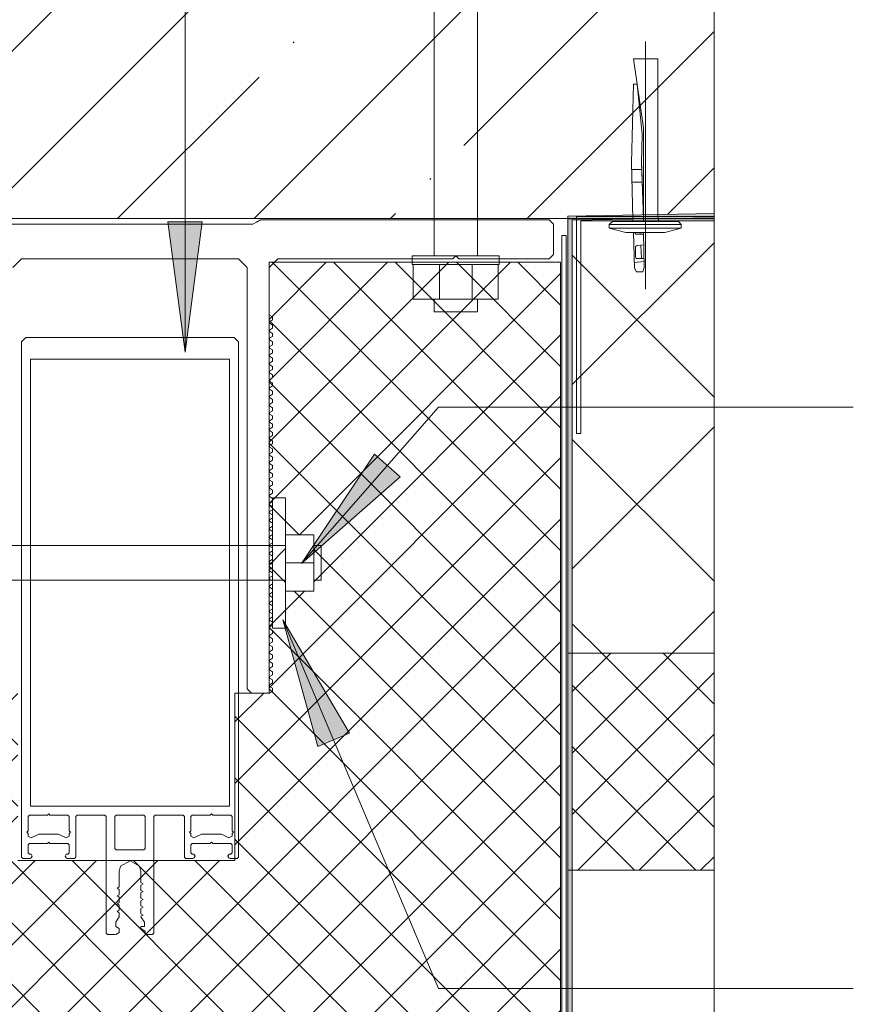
# Model space of a CAD drawing. Header units: millimetres. Extents: x -7375013 to -7372366, y 5958442 to 5960915.
# Tile 22 of 26: x -7373090 to -7372898, y 5958966 to 5959193. Entities that reach past the tile are written whole.
import ezdxf

# ---------------------------------------------------------------- set-up
doc = ezdxf.new("R2010")
doc.units = ezdxf.units.MM
for name, color, linetype, lineweight in [('Марки по нескольким категориям', 7, 'Continuous', 9), ('Тонкие линии', 7, 'Continuous', 18), ('Элементы узлов', 7, 'Continuous', 18)]:
    doc.layers.add(name, color=color, linetype=linetype, lineweight=lineweight)
pattern_1 = [(45, (-7374284.715, 5958338.628), (-7.07107, 7.07107), []), (135, (-7374284.715, 5958338.628), (-7.07107, -7.07107), [])]

# ---------------------------------------------------------------- blocks, each defined once
blk = doc.blocks.new('Витражные стойки AGS500 - 90104-21255996-Разрез 61')
at = {"layer": 'Элементы узлов'}
for p, q in [((-7373090.01, 5959118.48), (-7373089.01, 5959119.48)), ((-7373090.01, 5958999.78), (-7373090.01, 5959118.48)), ((-7373089.01, 5959119.48), (-7373041.01, 5959119.48)), ((-7373041.01, 5959119.48), (-7373040.01, 5959118.48)), ((-7373040.01, 5959118.48), (-7373040.01, 5958999.78)), ((-7373087.91, 5959114.48), (-7373087.91, 5959011.58)), ((-7373042.11, 5959114.48), (-7373087.91, 5959114.48)), ((-7373042.11, 5959011.58), (-7373042.11, 5959114.48)), ((-7373087.91, 5959011.58), (-7373042.11, 5959011.58)), ((-7373088.51, 5959009.18), (-7373088.21, 5959009.48)), ((-7373088.51, 5959005.88), (-7373088.51, 5959009.18)), ((-7373088.21, 5959009.48), (-7373084.06, 5959009.48)), ((-7373084.06, 5959009.48), (-7373083.76, 5959009.78)), ((-7373083.76, 5959009.78), (-7373083.46, 5959009.48)), ((-7373083.46, 5959009.48), (-7373079.31, 5959009.48)), ((-7373079.31, 5959009.48), (-7373079.01, 5959009.18)), ((-7373079.01, 5959009.18), (-7373079.01, 5959005.88)), ((-7373077.21, 5959009.48), (-7373077.51, 5959009.18)), ((-7373077.51, 5959009.18), (-7373077.51, 5958999.78)), ((-7373070.81, 5959009.48), (-7373077.21, 5959009.48)), ((-7373070.51, 5959009.18), (-7373070.81, 5959009.48)), ((-7373070.51, 5958982.28), (-7373070.51, 5959009.18)), ((-7373068.21, 5959009.48), (-7373068.51, 5959009.18)), ((-7373068.51, 5959009.18), (-7373068.51, 5959001.78)), ((-7373061.81, 5959009.48), (-7373068.21, 5959009.48)), ((-7373061.51, 5959009.18), (-7373061.81, 5959009.48)), ((-7373061.51, 5959001.78), (-7373061.51, 5959009.18)), ((-7373059.21, 5959009.48), (-7373059.51, 5959009.18)), ((-7373059.51, 5959009.18), (-7373059.51, 5958982.28)), ((-7373052.81, 5959009.48), (-7373059.21, 5959009.48)), ((-7373052.51, 5959009.18), (-7373052.81, 5959009.48)), ((-7373052.51, 5958999.78), (-7373052.51, 5959009.18)), ((-7373050.71, 5959009.48), (-7373051.01, 5959009.18)), ((-7373051.01, 5959009.18), (-7373051.01, 5959005.88)), ((-7373046.56, 5959009.48), (-7373050.71, 5959009.48)), ((-7373046.26, 5959009.78), (-7373046.56, 5959009.48)), ((-7373045.96, 5959009.48), (-7373046.26, 5959009.78)), ((-7373041.81, 5959009.48), (-7373045.96, 5959009.48)), ((-7373041.51, 5959009.18), (-7373041.81, 5959009.48)), ((-7373041.51, 5959005.88), (-7373041.51, 5959009.18)), ((-7373088.81, 5959005.58), (-7373088.51, 5959005.88)), ((-7373088.51, 5959005.28), (-7373088.81, 5959005.58)), ((-7373088.51, 5959004.68), (-7373088.51, 5959005.28)), ((-7373087.79, 5959004.23), (-7373088.51, 5959004.68)), ((-7373086.06, 5959005.08), (-7373087.79, 5959004.23)), ((-7373081.46, 5959005.08), (-7373086.06, 5959005.08)), ((-7373079.73, 5959004.23), (-7373081.46, 5959005.08)), ((-7373079.01, 5959004.68), (-7373079.73, 5959004.23)), ((-7373079.01, 5959005.88), (-7373078.71, 5959005.58)), ((-7373078.71, 5959005.58), (-7373079.01, 5959005.28)), ((-7373079.01, 5959005.28), (-7373079.01, 5959004.68)), ((-7373051.01, 5959005.88), (-7373051.31, 5959005.58)), ((-7373051.31, 5959005.58), (-7373051.01, 5959005.28)), ((-7373051.01, 5959005.28), (-7373051.01, 5959004.68)), ((-7373051.01, 5959004.68), (-7373050.29, 5959004.23)), ((-7373050.29, 5959004.23), (-7373048.56, 5959005.08)), ((-7373048.56, 5959005.08), (-7373043.96, 5959005.08)), ((-7373043.96, 5959005.08), (-7373042.23, 5959004.23)), ((-7373042.23, 5959004.23), (-7373041.51, 5959004.68)), ((-7373041.21, 5959005.58), (-7373041.51, 5959005.88)), ((-7373041.51, 5959005.28), (-7373041.21, 5959005.58)), ((-7373041.51, 5959004.68), (-7373041.51, 5959005.28)), ((-7373088.21, 5959002.98), (-7373088.51, 5959002.68)), ((-7373088.51, 5959002.68), (-7373088.51, 5959000.78)), ((-7373084.06, 5959002.98), (-7373088.21, 5959002.98)), ((-7373083.76, 5959003.28), (-7373084.06, 5959002.98)), ((-7373083.46, 5959002.98), (-7373083.76, 5959003.28)), ((-7373079.31, 5959002.98), (-7373083.46, 5959002.98)), ((-7373079.01, 5959002.68), (-7373079.31, 5959002.98)), ((-7373079.01, 5959000.78), (-7373079.01, 5959002.68)), ((-7373068.51, 5959001.78), (-7373068.21, 5959001.48)), ((-7373061.81, 5959001.48), (-7373061.51, 5959001.78)), ((-7373050.71, 5959002.98), (-7373051.01, 5959002.68)), ((-7373051.01, 5959002.68), (-7373051.01, 5959000.78)), ((-7373046.56, 5959002.98), (-7373050.71, 5959002.98)), ((-7373046.26, 5959003.28), (-7373046.56, 5959002.98)), ((-7373045.96, 5959002.98), (-7373046.26, 5959003.28)), ((-7373041.81, 5959002.98), (-7373045.96, 5959002.98)), ((-7373041.51, 5959002.68), (-7373041.81, 5959002.98)), ((-7373041.51, 5959000.78), (-7373041.51, 5959002.68)), ((-7373089.71, 5958999.48), (-7373090.01, 5958999.78)), ((-7373088.04, 5958999.48), (-7373089.71, 5958999.48)), ((-7373088.51, 5959000.78), (-7373088.21, 5959000.48)), ((-7373088.21, 5959000.48), (-7373087.81, 5959000.48)), ((-7373087.78, 5958999.63), (-7373088.04, 5958999.48)), ((-7373087.81, 5959000.48), (-7373087.55, 5959000.03)), ((-7373087.55, 5959000.03), (-7373087.78, 5958999.63)), ((-7373079.97, 5959000.03), (-7373079.71, 5959000.48)), ((-7373079.74, 5958999.63), (-7373079.97, 5959000.03)), ((-7373079.48, 5958999.48), (-7373079.74, 5958999.63)), ((-7373079.71, 5959000.48), (-7373079.31, 5959000.48)), ((-7373077.81, 5958999.48), (-7373079.48, 5958999.48)), ((-7373079.31, 5959000.48), (-7373079.01, 5959000.78)), ((-7373077.51, 5958999.78), (-7373077.81, 5958999.48)), ((-7373068.21, 5959001.48), (-7373061.81, 5959001.48)), ((-7373052.21, 5958999.48), (-7373052.51, 5958999.78)), ((-7373050.54, 5958999.48), (-7373052.21, 5958999.48)), ((-7373051.01, 5959000.78), (-7373050.71, 5959000.48)), ((-7373050.71, 5959000.48), (-7373050.31, 5959000.48)), ((-7373050.28, 5958999.63), (-7373050.54, 5958999.48)), ((-7373050.31, 5959000.48), (-7373050.05, 5959000.03)), ((-7373050.05, 5959000.03), (-7373050.28, 5958999.63)), ((-7373042.47, 5959000.03), (-7373042.21, 5959000.48)), ((-7373042.24, 5958999.63), (-7373042.47, 5959000.03)), ((-7373041.98, 5958999.48), (-7373042.24, 5958999.63)), ((-7373042.21, 5959000.48), (-7373041.81, 5959000.48)), ((-7373040.31, 5958999.48), (-7373041.98, 5958999.48)), ((-7373041.81, 5959000.48), (-7373041.51, 5959000.78)), ((-7373040.01, 5958999.78), (-7373040.31, 5958999.48)), ((-7373067.18, 5958997.73), (-7373067.51, 5958996.48)), ((-7373065.01, 5958998.98), (-7373067.18, 5958997.73)), ((-7373062.85, 5958997.73), (-7373065.01, 5958998.98)), ((-7373062.51, 5958996.48), (-7373062.85, 5958997.73)), ((-7373067.51, 5958996.48), (-7373067.51, 5958992.97)), ((-7373062.51, 5958993.97), (-7373062.51, 5958996.48)), ((-7373067.51, 5958992.97), (-7373068.01, 5958992.68)), ((-7373068.01, 5958992.68), (-7373067.51, 5958992.39)), ((-7373062.01, 5958993.68), (-7373062.51, 5958993.97)), ((-7373062.51, 5958993.39), (-7373062.01, 5958993.68)), ((-7373062.51, 5958992.17), (-7373062.51, 5958993.39)), ((-7373067.51, 5958991.17), (-7373068.01, 5958990.88)), ((-7373068.01, 5958990.88), (-7373067.51, 5958990.59)), ((-7373067.51, 5958992.39), (-7373067.51, 5958991.17)), ((-7373067.51, 5958990.59), (-7373067.51, 5958989.37)), ((-7373062.01, 5958991.88), (-7373062.51, 5958992.17)), ((-7373062.51, 5958991.59), (-7373062.01, 5958991.88)), ((-7373062.51, 5958990.37), (-7373062.51, 5958991.59)), ((-7373062.01, 5958990.08), (-7373062.51, 5958990.37)), ((-7373067.51, 5958989.37), (-7373068.01, 5958989.08)), ((-7373068.01, 5958989.08), (-7373067.51, 5958988.79)), ((-7373067.51, 5958988.79), (-7373067.51, 5958987.57)), ((-7373062.51, 5958989.79), (-7373062.01, 5958990.08)), ((-7373062.51, 5958988.57), (-7373062.51, 5958989.79)), ((-7373062.01, 5958988.28), (-7373062.51, 5958988.57)), ((-7373062.51, 5958987.99), (-7373062.01, 5958988.28)), ((-7373062.51, 5958986.77), (-7373062.51, 5958987.99)), ((-7373067.51, 5958986.08), (-7373068.31, 5958984.88)), ((-7373067.51, 5958987.57), (-7373068.01, 5958987.28)), ((-7373068.01, 5958987.28), (-7373067.51, 5958986.99)), ((-7373067.51, 5958986.99), (-7373067.51, 5958986.08)), ((-7373062.01, 5958986.48), (-7373062.51, 5958986.77)), ((-7373062.51, 5958986.19), (-7373062.01, 5958986.48)), ((-7373061.71, 5958984.88), (-7373062.51, 5958986.08)), ((-7373068.31, 5958984.88), (-7373068.31, 5958983.88)), ((-7373068.31, 5958983.88), (-7373067.51, 5958983.41)), ((-7373062.51, 5958983.38), (-7373062.51, 5958983.88)), ((-7373062.51, 5958983.88), (-7373061.71, 5958983.88)), ((-7373061.71, 5958983.88), (-7373061.71, 5958984.88)), ((-7373070.21, 5958981.98), (-7373070.51, 5958982.28)), ((-7373068.45, 5958981.98), (-7373070.21, 5958981.98)), ((-7373067.51, 5958982.48), (-7373068.3, 5958982.02)), ((-7373067.51, 5958983.41), (-7373067.51, 5958982.48)), ((-7373061.51, 5958982.8), (-7373062.51, 5958983.38)), ((-7373061.51, 5958982.28), (-7373061.51, 5958982.8)), ((-7373061.21, 5958981.98), (-7373061.51, 5958982.28)), ((-7373059.81, 5958981.98), (-7373061.21, 5958981.98)), ((-7373059.51, 5958982.28), (-7373059.81, 5958981.98))]:
    blk.add_line(p, q, dxfattribs=at)
blk = doc.blocks.new('HILTI_2D_Сталь оц_L - Оц_сталь L-21230471-Разрез 61')
at = {"layer": 'Элементы узлов'}
for p, q in [((-7372930.49, 5959147.34), (-7372962.16, 5959147.34)), ((-7372962.16, 5959147.34), (-7372962.16, 5959146.86)), ((-7372962.16, 5959146.86), (-7372962.16, 5959097.34)), ((-7372930.49, 5959146.34), (-7372961.16, 5959146.34)), ((-7372961.16, 5959146.34), (-7372961.16, 5959097.34)), ((-7372961.16, 5959097.34), (-7372962.16, 5959097.34))]:
    blk.add_line(p, q, dxfattribs=at)
blk = doc.blocks.new('Маленький дюбель гвоздь - Маленький дюбель гвоздь-21221883-Разрез 61')
at = {"layer": 'Элементы узлов', "color": 30, "true_color": 0xff7f00}
for p, q in [((-7372946.3, 5959146.87), (-7372946.3, 5959187.63)), ((-7372949.05, 5959183.63), (-7372943.46, 5959183.63)), ((-7372946.75, 5959167.76), (-7372949.05, 5959183.63)), ((-7372946.75, 5959167.76), (-7372949.05, 5959183.63)), ((-7372949.05, 5959183.63), (-7372943.46, 5959183.63)), ((-7372943.46, 5959183.63), (-7372943.46, 5959147.21)), ((-7372943.46, 5959183.63), (-7372943.46, 5959147.21)), ((-7372949.05, 5959177.79), (-7372949.51, 5959159.73)), ((-7372949.51, 5959159.73), (-7372949.05, 5959177.79)), ((-7372948.21, 5959177.79), (-7372949.05, 5959177.79)), ((-7372949.05, 5959177.79), (-7372948.21, 5959177.79)), ((-7372947.05, 5959166.3), (-7372948.21, 5959177.79)), ((-7372948.21, 5959177.79), (-7372947.05, 5959166.3)), ((-7372946.75, 5959146.87), (-7372946.75, 5959167.76)), ((-7372946.75, 5959146.87), (-7372946.75, 5959167.76)), ((-7372947.23, 5959159.74), (-7372947.05, 5959166.3)), ((-7372947.05, 5959166.3), (-7372947.23, 5959159.74)), ((-7372949.51, 5959159.73), (-7372949.24, 5959146.87)), ((-7372949.24, 5959146.87), (-7372949.51, 5959159.73)), ((-7372947.16, 5959158.15), (-7372949.48, 5959158.15)), ((-7372947.16, 5959158.15), (-7372947.23, 5959159.74)), ((-7372947.23, 5959159.74), (-7372946.78, 5959146.87)), ((-7372946.77, 5959146.87), (-7372947.16, 5959158.15)), ((-7372947.07, 5959155.22), (-7372949.42, 5959155.22)), ((-7372949.24, 5959146.87), (-7372949.23, 5959146.21)), ((-7372949.23, 5959146.21), (-7372949.24, 5959146.87)), ((-7372946.78, 5959146.87), (-7372946.75, 5959146.21)), ((-7372946.75, 5959146.21), (-7372946.77, 5959146.87)), ((-7372946.75, 5959146.21), (-7372946.75, 5959146.87)), ((-7372946.75, 5959146.21), (-7372946.75, 5959146.87)), ((-7372946.3, 5959130.62), (-7372946.3, 5959146.87)), ((-7372943.46, 5959147.21), (-7372943.42, 5959147.03)), ((-7372943.46, 5959147.21), (-7372943.38, 5959146.87)), ((-7372943.42, 5959147.03), (-7372943.38, 5959146.87)), ((-7372943.37, 5959146.84), (-7372943.37, 5959146.66)), ((-7372954.65, 5959145.48), (-7372953.89, 5959146.21)), ((-7372953.89, 5959146.21), (-7372954.65, 5959145.48)), ((-7372954.65, 5959144.63), (-7372954.65, 5959145.47)), ((-7372938.08, 5959145.47), (-7372954.65, 5959145.47)), ((-7372954.65, 5959145.47), (-7372954.65, 5959144.63)), ((-7372950.8, 5959143.63), (-7372954.65, 5959144.63)), ((-7372954.65, 5959144.63), (-7372950.8, 5959143.63)), ((-7372938.08, 5959144.63), (-7372954.65, 5959144.63)), ((-7372953.89, 5959146.21), (-7372949.23, 5959146.21)), ((-7372938.7, 5959146.21), (-7372953.89, 5959146.21)), ((-7372949.23, 5959146.21), (-7372946.75, 5959146.21)), ((-7372949.23, 5959146.21), (-7372946.75, 5959146.21)), ((-7372943.37, 5959146.66), (-7372943.28, 5959146.52)), ((-7372943.37, 5959146.66), (-7372943.19, 5959146.38)), ((-7372943.19, 5959146.38), (-7372942.84, 5959146.38)), ((-7372943.19, 5959146.38), (-7372942.84, 5959146.38)), ((-7372942.84, 5959146.38), (-7372942.75, 5959146.21)), ((-7372942.75, 5959146.21), (-7372938.7, 5959146.21)), ((-7372942.75, 5959146.21), (-7372942.38, 5959146.21)), ((-7372938.08, 5959144.63), (-7372941.83, 5959143.63)), ((-7372941.83, 5959143.63), (-7372938.08, 5959144.63)), ((-7372938.7, 5959146.21), (-7372938.08, 5959145.47)), ((-7372938.08, 5959145.47), (-7372938.7, 5959146.21)), ((-7372938.08, 5959145.47), (-7372938.08, 5959144.63)), ((-7372938.08, 5959144.63), (-7372938.08, 5959145.47)), ((-7372941.83, 5959143.63), (-7372950.8, 5959143.63)), ((-7372950.8, 5959143.63), (-7372941.83, 5959143.63)), ((-7372949.05, 5959143.63), (-7372948.87, 5959135.44)), ((-7372946.75, 5959143.63), (-7372949.05, 5959143.63)), ((-7372949.05, 5959143.63), (-7372948.87, 5959135.44)), ((-7372948.62, 5959143.46), (-7372948.8, 5959143.63)), ((-7372946.75, 5959143.3), (-7372948.62, 5959143.3)), ((-7372947.51, 5959143.63), (-7372947.51, 5959143.3)), ((-7372946.59, 5959135.62), (-7372946.75, 5959143.63)), ((-7372946.59, 5959135.62), (-7372946.75, 5959143.63)), ((-7372948.6, 5959140.35), (-7372948.43, 5959140.54)), ((-7372948.6, 5959138.08), (-7372948.6, 5959140.35)), ((-7372948.34, 5959140.63), (-7372948.13, 5959140.63)), ((-7372948.13, 5959140.63), (-7372946.7, 5959140.84)), ((-7372947.34, 5959140.75), (-7372947.22, 5959137.71)), ((-7372948.43, 5959137.71), (-7372948.6, 5959138.08)), ((-7372946.64, 5959137.71), (-7372948.43, 5959137.71)), ((-7372946.62, 5959137), (-7372948.9, 5959136.79)), ((-7372948.87, 5959135.44), (-7372948.34, 5959134.62)), ((-7372948.87, 5959135.44), (-7372948.34, 5959134.62)), ((-7372946.88, 5959134.62), (-7372946.59, 5959135.62)), ((-7372946.88, 5959134.62), (-7372946.59, 5959135.62)), ((-7372948.34, 5959134.62), (-7372946.88, 5959134.62)), ((-7372948.34, 5959134.62), (-7372946.88, 5959134.62))]:
    blk.add_line(p, q, dxfattribs=at)
blk = doc.blocks.new('HILTI_2D_Сталь оц_L - Оц_сталь L-21262238-Разрез 61')
at = {"layer": 'Элементы узлов'}
for p, q in [((-7373167.9, 5958941.17), (-7373167.9, 5959142.99)), ((-7373166.9, 5959142.99), (-7373167.9, 5959142.99)), ((-7373166.9, 5958942.17), (-7373166.9, 5959142.99)), ((-7373056.54, 5958941.17), (-7373167.9, 5958941.17)), ((-7373056.54, 5958942.17), (-7373166.9, 5958942.17)), ((-7373056.54, 5958941.17), (-7373056.54, 5958942.17))]:
    blk.add_line(p, q, dxfattribs=at)
blk = doc.blocks.new('HILTI_2D_Сталь оц_L - Оц_сталь L-21261047-Разрез 61')
at = {"layer": 'Элементы узлов'}
for p, q in [((-7372965.54, 5958942.17), (-7372965.54, 5959142.99)), ((-7372965.54, 5959142.99), (-7372964.54, 5959142.99)), ((-7372964.54, 5958941.17), (-7372964.54, 5959142.99)), ((-7373056.54, 5958942.17), (-7372965.54, 5958942.17)), ((-7373056.54, 5958941.17), (-7373056.54, 5958942.17)), ((-7373056.54, 5958941.17), (-7372964.54, 5958941.17))]:
    blk.add_line(p, q, dxfattribs=at)
blk = doc.blocks.new('Кронштейн несущий AGS500 в сборе - Кронштейн несущий AGS500 в сборе-21265365-Разрез 61')
at = {"layer": 'Элементы узлов'}
for p, q in [((-7373093.28, 5959145.57), (-7373036.74, 5959145.57)), ((-7373036.74, 5959145.57), (-7373035.88, 5959146.07)), ((-7373035.88, 5959146.07), (-7373035.01, 5959146.57)), ((-7373035.01, 5959146.57), (-7372968.51, 5959146.57)), ((-7372968.51, 5959146.57), (-7372967.51, 5959145.57)), ((-7372967.51, 5959145.57), (-7372967.51, 5959138.57)), ((-7372990.01, 5959138.27), (-7372990.71, 5959137.57)), ((-7372989.31, 5959137.57), (-7372990.01, 5959138.27)), ((-7372967.51, 5959138.57), (-7372968.51, 5959137.57)), ((-7373090.01, 5959137.57), (-7373092.01, 5959135.57)), ((-7373040.01, 5959137.57), (-7373090.01, 5959137.57)), ((-7373038.01, 5959135.57), (-7373040.01, 5959137.57)), ((-7373038.01, 5959038.57), (-7373038.01, 5959135.57)), ((-7373031.01, 5959137.57), (-7373033.01, 5959135.57)), ((-7373033.01, 5959135.57), (-7373033.01, 5959124.82)), ((-7372990.71, 5959137.57), (-7373031.01, 5959137.57)), ((-7372968.51, 5959137.57), (-7372989.31, 5959137.57)), ((-7373033.01, 5959124.82), (-7373032.92, 5959124.65)), ((-7373032.92, 5959124.65), (-7373032.2, 5959124.21)), ((-7373032.2, 5959124.21), (-7373032.2, 5959123.53)), ((-7373032.2, 5959123.53), (-7373032.92, 5959123.09)), ((-7373032.92, 5959123.09), (-7373032.92, 5959122.75)), ((-7373032.92, 5959122.75), (-7373032.2, 5959122.31)), ((-7373032.2, 5959122.31), (-7373032.2, 5959121.63)), ((-7373032.2, 5959121.63), (-7373032.92, 5959121.19)), ((-7373032.92, 5959121.19), (-7373032.92, 5959120.85)), ((-7373032.92, 5959120.85), (-7373032.2, 5959120.41)), ((-7373032.2, 5959119.73), (-7373032.92, 5959119.29)), ((-7373032.2, 5959120.41), (-7373032.2, 5959119.73)), ((-7373032.92, 5959119.29), (-7373032.92, 5959118.95)), ((-7373032.92, 5959118.95), (-7373032.2, 5959118.51)), ((-7373032.2, 5959117.83), (-7373032.92, 5959117.39)), ((-7373032.92, 5959117.39), (-7373032.92, 5959117.05)), ((-7373032.2, 5959118.51), (-7373032.2, 5959117.83)), ((-7373032.92, 5959117.05), (-7373032.2, 5959116.61)), ((-7373032.2, 5959115.93), (-7373032.92, 5959115.49)), ((-7373032.92, 5959115.49), (-7373032.92, 5959115.15)), ((-7373032.92, 5959115.15), (-7373032.2, 5959114.71)), ((-7373032.2, 5959116.61), (-7373032.2, 5959115.93)), ((-7373032.2, 5959114.03), (-7373032.92, 5959113.59)), ((-7373032.92, 5959113.59), (-7373032.92, 5959113.25)), ((-7373032.92, 5959113.25), (-7373032.2, 5959112.81)), ((-7373032.2, 5959114.71), (-7373032.2, 5959114.03)), ((-7373032.2, 5959112.81), (-7373032.2, 5959112.13)), ((-7373032.2, 5959112.13), (-7373032.92, 5959111.69)), ((-7373032.92, 5959111.69), (-7373032.92, 5959111.35)), ((-7373032.92, 5959111.35), (-7373032.2, 5959110.91)), ((-7373032.2, 5959110.91), (-7373032.2, 5959110.23)), ((-7373032.2, 5959110.23), (-7373032.92, 5959109.79)), ((-7373032.92, 5959109.79), (-7373032.92, 5959109.45)), ((-7373032.92, 5959109.45), (-7373032.2, 5959109.01)), ((-7373032.2, 5959108.33), (-7373032.92, 5959107.89)), ((-7373032.2, 5959109.01), (-7373032.2, 5959108.33)), ((-7373032.92, 5959107.89), (-7373032.92, 5959107.55)), ((-7373032.92, 5959107.55), (-7373032.2, 5959107.11)), ((-7373032.2, 5959106.43), (-7373032.92, 5959105.99)), ((-7373032.92, 5959105.99), (-7373032.92, 5959105.65)), ((-7373032.2, 5959107.11), (-7373032.2, 5959106.43)), ((-7373032.92, 5959105.65), (-7373032.2, 5959105.21)), ((-7373032.2, 5959104.53), (-7373032.92, 5959104.09)), ((-7373032.92, 5959104.09), (-7373032.92, 5959103.75)), ((-7373032.92, 5959103.75), (-7373032.2, 5959103.31)), ((-7373032.2, 5959105.21), (-7373032.2, 5959104.53)), ((-7373032.2, 5959102.63), (-7373032.92, 5959102.19)), ((-7373032.92, 5959102.19), (-7373032.92, 5959101.85)), ((-7373032.92, 5959101.85), (-7373032.2, 5959101.41)), ((-7373032.2, 5959103.31), (-7373032.2, 5959102.63)), ((-7373032.2, 5959101.41), (-7373032.2, 5959100.73)), ((-7373032.2, 5959100.73), (-7373032.92, 5959100.29)), ((-7373032.92, 5959100.29), (-7373032.92, 5959099.95)), ((-7373032.92, 5959099.95), (-7373032.2, 5959099.51)), ((-7373032.2, 5959099.51), (-7373032.2, 5959098.83)), ((-7373032.2, 5959098.83), (-7373032.92, 5959098.39)), ((-7373032.92, 5959098.39), (-7373032.92, 5959098.05)), ((-7373032.92, 5959098.05), (-7373032.2, 5959097.61)), ((-7373032.2, 5959096.93), (-7373032.92, 5959096.49)), ((-7373032.2, 5959097.61), (-7373032.2, 5959096.93)), ((-7373032.92, 5959096.49), (-7373032.92, 5959096.15)), ((-7373032.92, 5959096.15), (-7373032.2, 5959095.71)), ((-7373032.2, 5959095.03), (-7373032.92, 5959094.59)), ((-7373032.92, 5959094.59), (-7373032.92, 5959094.25)), ((-7373032.2, 5959095.71), (-7373032.2, 5959095.03)), ((-7373032.92, 5959094.25), (-7373032.2, 5959093.81)), ((-7373032.2, 5959093.13), (-7373032.92, 5959092.69)), ((-7373032.92, 5959092.69), (-7373032.92, 5959092.35)), ((-7373032.92, 5959092.35), (-7373032.2, 5959091.91)), ((-7373032.2, 5959093.81), (-7373032.2, 5959093.13)), ((-7373032.2, 5959091.23), (-7373032.92, 5959090.79)), ((-7373032.92, 5959090.79), (-7373032.92, 5959090.45)), ((-7373032.92, 5959090.45), (-7373032.2, 5959090.01)), ((-7373032.2, 5959091.91), (-7373032.2, 5959091.23)), ((-7373032.2, 5959090.01), (-7373032.2, 5959089.33)), ((-7373032.2, 5959089.33), (-7373032.92, 5959088.89)), ((-7373032.92, 5959088.89), (-7373032.92, 5959088.55)), ((-7373032.92, 5959088.55), (-7373032.2, 5959088.11)), ((-7373032.2, 5959088.11), (-7373032.2, 5959087.43)), ((-7373032.2, 5959087.43), (-7373032.92, 5959086.99)), ((-7373032.92, 5959086.99), (-7373032.92, 5959086.65)), ((-7373032.92, 5959086.65), (-7373032.2, 5959086.21)), ((-7373032.2, 5959085.53), (-7373032.92, 5959085.09)), ((-7373032.2, 5959086.21), (-7373032.2, 5959085.53)), ((-7373032.92, 5959085.09), (-7373032.92, 5959084.75)), ((-7373032.92, 5959084.75), (-7373032.2, 5959084.31)), ((-7373032.2, 5959083.63), (-7373032.92, 5959083.19)), ((-7373032.2, 5959084.31), (-7373032.2, 5959083.63)), ((-7373032.92, 5959083.19), (-7373032.92, 5959082.85)), ((-7373032.92, 5959082.85), (-7373032.2, 5959082.41)), ((-7373032.2, 5959081.73), (-7373032.92, 5959081.29)), ((-7373032.92, 5959081.29), (-7373032.92, 5959080.95)), ((-7373032.92, 5959080.95), (-7373032.2, 5959080.51)), ((-7373032.2, 5959082.41), (-7373032.2, 5959081.73)), ((-7373032.2, 5959079.83), (-7373032.92, 5959079.39)), ((-7373032.92, 5959079.39), (-7373032.92, 5959079.05)), ((-7373032.92, 5959079.05), (-7373032.2, 5959078.61)), ((-7373032.2, 5959080.51), (-7373032.2, 5959079.83)), ((-7373032.2, 5959077.93), (-7373032.92, 5959077.49)), ((-7373032.92, 5959077.49), (-7373032.92, 5959077.15)), ((-7373032.92, 5959077.15), (-7373032.2, 5959076.71)), ((-7373032.2, 5959078.61), (-7373032.2, 5959077.93)), ((-7373032.2, 5959076.71), (-7373032.2, 5959076.03)), ((-7373032.2, 5959076.03), (-7373032.92, 5959075.59)), ((-7373032.92, 5959075.59), (-7373032.92, 5959075.25)), ((-7373032.92, 5959075.25), (-7373032.2, 5959074.81)), ((-7373032.2, 5959074.81), (-7373032.2, 5959074.13)), ((-7373032.2, 5959074.13), (-7373032.92, 5959073.69)), ((-7373032.92, 5959073.69), (-7373032.92, 5959073.35)), ((-7373032.92, 5959073.35), (-7373032.2, 5959072.91)), ((-7373032.2, 5959072.23), (-7373032.92, 5959071.79)), ((-7373032.2, 5959072.91), (-7373032.2, 5959072.23)), ((-7373032.92, 5959071.79), (-7373032.92, 5959071.45)), ((-7373032.92, 5959071.45), (-7373032.2, 5959071.01)), ((-7373032.2, 5959070.33), (-7373032.92, 5959069.89)), ((-7373032.92, 5959069.89), (-7373032.92, 5959069.55)), ((-7373032.2, 5959071.01), (-7373032.2, 5959070.33)), ((-7373032.92, 5959069.55), (-7373032.2, 5959069.11)), ((-7373032.2, 5959068.43), (-7373032.92, 5959067.99)), ((-7373032.92, 5959067.99), (-7373032.92, 5959067.65)), ((-7373032.92, 5959067.65), (-7373032.2, 5959067.21)), ((-7373032.2, 5959069.11), (-7373032.2, 5959068.43)), ((-7373032.2, 5959066.53), (-7373032.92, 5959066.09)), ((-7373032.92, 5959066.09), (-7373032.92, 5959065.75)), ((-7373032.92, 5959065.75), (-7373032.2, 5959065.31)), ((-7373032.2, 5959067.21), (-7373032.2, 5959066.53)), ((-7373032.2, 5959065.31), (-7373032.2, 5959064.63)), ((-7373032.2, 5959064.63), (-7373032.92, 5959064.19)), ((-7373032.92, 5959064.19), (-7373032.92, 5959063.85)), ((-7373032.92, 5959063.85), (-7373032.2, 5959063.41)), ((-7373032.2, 5959063.41), (-7373032.2, 5959062.73)), ((-7373032.2, 5959062.73), (-7373032.92, 5959062.29)), ((-7373032.92, 5959062.29), (-7373032.92, 5959061.95)), ((-7373032.92, 5959061.95), (-7373032.2, 5959061.51)), ((-7373032.2, 5959060.83), (-7373032.92, 5959060.39)), ((-7373032.2, 5959061.51), (-7373032.2, 5959060.83)), ((-7373032.92, 5959060.39), (-7373032.92, 5959060.05)), ((-7373032.92, 5959060.05), (-7373032.2, 5959059.61)), ((-7373032.2, 5959058.93), (-7373032.92, 5959058.49)), ((-7373032.92, 5959058.49), (-7373032.92, 5959058.15)), ((-7373032.2, 5959059.61), (-7373032.2, 5959058.93)), ((-7373032.92, 5959058.15), (-7373032.2, 5959057.71)), ((-7373032.2, 5959057.03), (-7373032.92, 5959056.59)), ((-7373032.92, 5959056.59), (-7373032.92, 5959056.25)), ((-7373032.92, 5959056.25), (-7373032.2, 5959055.81)), ((-7373032.2, 5959057.71), (-7373032.2, 5959057.03)), ((-7373032.2, 5959055.13), (-7373032.92, 5959054.69)), ((-7373032.92, 5959054.69), (-7373032.92, 5959054.35)), ((-7373032.92, 5959054.35), (-7373032.2, 5959053.91)), ((-7373032.2, 5959055.81), (-7373032.2, 5959055.13)), ((-7373032.2, 5959053.91), (-7373032.2, 5959053.23)), ((-7373032.2, 5959053.23), (-7373032.92, 5959052.79)), ((-7373032.92, 5959052.79), (-7373032.92, 5959052.45)), ((-7373032.92, 5959052.45), (-7373032.2, 5959052.01)), ((-7373032.2, 5959052.01), (-7373032.2, 5959051.33)), ((-7373032.2, 5959051.33), (-7373032.92, 5959050.89)), ((-7373032.92, 5959050.89), (-7373032.92, 5959050.55)), ((-7373032.92, 5959050.55), (-7373032.2, 5959050.11)), ((-7373032.2, 5959049.43), (-7373032.92, 5959048.99)), ((-7373032.2, 5959050.11), (-7373032.2, 5959049.43)), ((-7373032.92, 5959048.99), (-7373032.92, 5959048.65)), ((-7373032.92, 5959048.65), (-7373032.2, 5959048.21)), ((-7373032.2, 5959047.53), (-7373032.92, 5959047.09)), ((-7373032.92, 5959047.09), (-7373032.92, 5959046.75)), ((-7373032.2, 5959048.21), (-7373032.2, 5959047.53)), ((-7373032.92, 5959046.75), (-7373032.2, 5959046.31)), ((-7373032.2, 5959045.63), (-7373032.92, 5959045.19)), ((-7373032.92, 5959045.19), (-7373032.92, 5959044.85)), ((-7373032.92, 5959044.85), (-7373032.2, 5959044.41)), ((-7373032.2, 5959046.31), (-7373032.2, 5959045.63)), ((-7373032.2, 5959043.73), (-7373032.92, 5959043.29)), ((-7373032.92, 5959043.29), (-7373032.92, 5959042.95)), ((-7373032.92, 5959042.95), (-7373032.2, 5959042.51)), ((-7373032.2, 5959044.41), (-7373032.2, 5959043.73)), ((-7373032.2, 5959042.51), (-7373032.2, 5959041.83)), ((-7373032.2, 5959041.83), (-7373032.92, 5959041.39)), ((-7373032.92, 5959041.39), (-7373032.92, 5959041.05)), ((-7373032.92, 5959041.05), (-7373032.2, 5959040.61)), ((-7373032.2, 5959040.61), (-7373032.2, 5959039.93)), ((-7373037.01, 5959037.57), (-7373038.01, 5959038.57)), ((-7373032.2, 5959039.93), (-7373032.92, 5959039.49)), ((-7373032.92, 5959039.49), (-7373032.92, 5959039.15)), ((-7373032.92, 5959039.15), (-7373032.2, 5959038.71)), ((-7373032.2, 5959038.03), (-7373032.88, 5959037.61)), ((-7373032.2, 5959038.71), (-7373032.2, 5959038.03)), ((-7373033.03, 5959037.57), (-7373037.01, 5959037.57)), ((-7373032.88, 5959037.61), (-7373033.03, 5959037.57))]:
    blk.add_line(p, q, dxfattribs=at)
blk = doc.blocks.new('Анкер_HST3 - Анкер-шпилька HST3 M10x110 50_30-V46-Разрез 61')
at = {"layer": 'Элементы узлов'}
for p, q in [((-7372995.01, 5959235.39), (-7372985.01, 5959235.39)), ((-7372994.01, 5959227.39), (-7372995.01, 5959235.39)), ((-7372986.01, 5959227.39), (-7372985.01, 5959235.39)), ((-7372995.01, 5959227.39), (-7372985.01, 5959227.39)), ((-7372995.01, 5959146.86), (-7372995.01, 5959227.39)), ((-7372985.01, 5959146.86), (-7372985.01, 5959227.39)), ((-7372995.01, 5959138.27), (-7372995.01, 5959146.86)), ((-7372985.01, 5959138.27), (-7372985.01, 5959146.86)), ((-7373000.01, 5959138.27), (-7372980.01, 5959138.27)), ((-7373000.01, 5959136.27), (-7373000.01, 5959138.27)), ((-7372980.01, 5959138.27), (-7372980.01, 5959136.27)), ((-7372980.01, 5959136.27), (-7373000.01, 5959136.27)), ((-7372999.83, 5959136.27), (-7372999.83, 5959128.27)), ((-7372980.2, 5959136.27), (-7372999.83, 5959136.27)), ((-7372993.76, 5959128.27), (-7372993.76, 5959136.27)), ((-7372986.26, 5959128.27), (-7372986.26, 5959136.27)), ((-7372980.2, 5959128.27), (-7372980.2, 5959136.27)), ((-7372999.83, 5959128.27), (-7372980.2, 5959128.27)), ((-7372995.01, 5959125.39), (-7372995.01, 5959128.27)), ((-7372985.01, 5959125.39), (-7372985.01, 5959128.27)), ((-7372995.01, 5959125.39), (-7372985.01, 5959125.39))]:
    blk.add_line(p, q, dxfattribs=at)
blk = doc.blocks.new('Болт_простой - Болт-21265367-Разрез 61')
at = {"layer": 'Элементы узлов'}
for p, q in [((-7373106.11, 5959075.42), (-7373106.11, 5959059.71)), ((-7373100.99, 5959075.42), (-7373106.11, 5959075.42)), ((-7373100.99, 5959059.71), (-7373100.99, 5959075.42)), ((-7373100.99, 5959071.49), (-7373106.11, 5959071.49)), ((-7373100.99, 5959071.57), (-7373029.2, 5959071.57)), ((-7373022.7, 5959071.57), (-7373020.99, 5959071.57)), ((-7373020.99, 5959071.57), (-7373020.99, 5959063.57)), ((-7373100.99, 5959063.64), (-7373106.11, 5959063.64)), ((-7373029.2, 5959063.57), (-7373100.99, 5959063.57)), ((-7373020.99, 5959063.57), (-7373022.7, 5959063.57)), ((-7373106.11, 5959059.71), (-7373100.99, 5959059.71))]:
    blk.add_line(p, q, dxfattribs=at)
blk = doc.blocks.new('Гайка шестигранная_A2-70 - Гайка шестигранная-21265368-Разрез 61')
at = {"layer": 'Элементы узлов'}
for p, q in [((-7373022.7, 5959074.07), (-7373029.2, 5959074.07)), ((-7373029.2, 5959074.07), (-7373029.2, 5959061.07)), ((-7373029.2, 5959074.07), (-7373029.2, 5959061.07)), ((-7373022.7, 5959074.07), (-7373029.2, 5959074.07)), ((-7373022.7, 5959061.07), (-7373022.7, 5959074.07)), ((-7373022.7, 5959061.07), (-7373022.7, 5959074.07)), ((-7373022.7, 5959067.57), (-7373029.2, 5959067.57)), ((-7373029.2, 5959061.07), (-7373022.7, 5959061.07)), ((-7373029.2, 5959061.07), (-7373022.7, 5959061.07))]:
    blk.add_line(p, q, dxfattribs=at)
blk = doc.blocks.new('Шайба_MFT-BFW - Шайба MFT-BFW 30x40x3-21259593-Разрез 61')
at = {"layer": 'Элементы узлов'}
for p, q in [((-7373032.2, 5959082.57), (-7373032.2, 5959052.57)), ((-7373029.2, 5959082.57), (-7373032.2, 5959082.57)), ((-7373029.2, 5959052.57), (-7373029.2, 5959082.57)), ((-7373032.2, 5959052.57), (-7373029.2, 5959052.57))]:
    blk.add_line(p, q, dxfattribs=at)
blk = doc.blocks.new('HILTI_Линия_Разрыва - Тип 1-21359266-Разрез 61')
at = {"layer": 'Элементы узлов'}
blk.add_line((-7372930.49, 5959586.1), (-7372930.49, 5958866.83), dxfattribs=at)

msp = doc.modelspace()

# ---------------------------------------------------------------- hatches: boundary and pattern name
at = {"layer": 'Марки по нескольким категориям'}
for points in [[(-7373052.34, 5959116.14), (-7373048.39, 5959146.14), (-7373056.29, 5959146.14)], [(-7373025.51, 5959067.44), (-7373002.78, 5959087.4), (-7373008.72, 5959092.61)], [(-7373029.82, 5959054.44), (-7373021.78, 5959025.27), (-7373014.5, 5959028.34)]]:
    msp.add_hatch(color=256, dxfattribs=at).paths.add_polyline_path(points)
at = {"layer": 'Элементы узлов', "true_color": 0xaaaaaa}
h = msp.add_hatch(dxfattribs=at)
h.set_pattern_fill('FP_2', color=253, style=0, pattern_type=2)
h.set_pattern_definition([(45, (-7374284.715, 5958338.63), (-31.4309, 31.4309), []), (45, (-7374253.285, 5958338.63), (-31.4309, 31.4309), [55.563, -11.113, 0.3353, -10.777])])
h.paths.add_polyline_path([(-7374197.72, 5959146.77), (-7374102.72, 5959146.78), (-7374102.64, 5959216.87), (-7374098.78, 5959219.78), (-7374096.68, 5959219.78), (-7374092.73, 5959216.8), (-7374092.72, 5959146.78), (-7373992.72, 5959146.79), (-7373992.73, 5959216.81), (-7373988.78, 5959219.79), (-7373987.73, 5959219.79), (-7373987.72, 5959219.79), (-7373986.68, 5959219.79), (-7373982.73, 5959216.81), (-7373982.72, 5959146.79), (-7373188.69, 5959146.85), (-7373217.86, 5959147.34), (-7373217.84, 5959148.34), (-7373165.86, 5959147.46), (-7373165.86, 5959146.85), (-7372964.16, 5959146.86), (-7372964.16, 5959147.46), (-7372930.49, 5959148.03), (-7372930.49, 5959586.1), (-7372938.34, 5959586.1), (-7372938.34, 5959597.36), (-7372930.49, 5959597.36), (-7372947.81, 5959602.86), (-7372930.49, 5959608.36), (-7372930.49, 5960300.11), (-7373404.67, 5960484.41), (-7373407.52, 5960477.09), (-7373418.01, 5960481.17), (-7373415.17, 5960488.49), (-7373426.57, 5960474.34), (-7373425.42, 5960492.47), (-7373638.86, 5960575.43), (-7374197.72, 5959146.78)])
h.paths.add_polyline_path([(-7372940.26, 5959146.87), (-7372930.49, 5959146.87), (-7372930.49, 5959147.03)])
at = {"layer": 'Элементы узлов', "true_color": 0x0000a0}
msp.add_hatch(color=174, dxfattribs=at).paths.add_polyline_path([(-7372965.86, 5958941.48), (-7372963.16, 5958941.48), (-7372963.16, 5959146.48), (-7372930.49, 5959147.03), (-7372930.49, 5959148.03), (-7372964.16, 5959147.46), (-7372964.16, 5958942.48), (-7373165.86, 5958942.48), (-7373165.86, 5959147.46), (-7373217.84, 5959148.34), (-7373217.84, 5959147.34), (-7373166.86, 5959146.48), (-7373166.86, 5958941.48), (-7373033.01, 5958941.48)])
at = {"layer": 'Элементы узлов'}
h = msp.add_hatch(dxfattribs=at)
h.set_pattern_fill('FP_3', color=256, style=0, pattern_type=2)
h.set_pattern_definition([(45, (-7374284.715, 5958338.628), (-21.2132, 21.2132), []), (135, (-7374284.715, 5958338.628), (-21.2132, -21.2132), [])])
h.paths.add_polyline_path([(-7372963.16, 5959046.78), (-7372930.49, 5959046.78), (-7372930.49, 5959146.78), (-7372945.69, 5959146.77), (-7372963.16, 5959146.48), (-7372963.16, 5959136.81)])
h = msp.add_hatch(dxfattribs=at)
h.set_pattern_fill('FP_1', color=256, style=0, pattern_type=2)
h.set_pattern_definition(pattern_1)
h.paths.add_polyline_path([(-7373090.86, 5958942.89), (-7372965.86, 5958942.89), (-7372965.86, 5959136.81), (-7373033.01, 5959136.81), (-7373033.01, 5959037.57), (-7373040.86, 5959037.57), (-7373040.86, 5958999.07), (-7373090.86, 5958999.07), (-7373090.86, 5959037.57), (-7373097.01, 5959037.57), (-7373097.01, 5959137.57), (-7373165.86, 5959137.57), (-7373165.86, 5958942.89), (-7373097.01, 5958942.89)])
h.paths.add_polyline_path([(-7373022.7, 5959061.07), (-7373029.2, 5959061.07), (-7373029.2, 5959074.07), (-7373022.7, 5959074.07)])
h = msp.add_hatch(dxfattribs=at)
h.set_pattern_fill('FP_1', color=256, style=0, pattern_type=2)
h.set_pattern_definition(pattern_1)
h.paths.add_polyline_path([(-7372963.16, 5958996.78), (-7372930.49, 5958996.78), (-7372930.49, 5959046.78), (-7372963.16, 5959046.78), (-7372963.16, 5958999.07)])

# ---------------------------------------------------------------- linework, layer by layer
at = {"layer": 'Марки по нескольким категориям'}
for p, q in [((-7373052.34, 5959116.14), (-7373052.34, 5959284.83)), ((-7373048.39, 5959146.14), (-7373056.29, 5959146.14)), ((-7373056.29, 5959146.14), (-7373052.34, 5959116.14)), ((-7373052.34, 5959116.14), (-7373048.39, 5959146.14)), ((-7373025.51, 5959067.44), (-7372993.96, 5959103.47)), ((-7372993.96, 5959103.47), (-7372898.44, 5959103.47)), ((-7373008.72, 5959092.61), (-7373025.51, 5959067.44)), ((-7373002.78, 5959087.4), (-7373008.72, 5959092.61)), ((-7373025.51, 5959067.44), (-7373002.78, 5959087.4)), ((-7373029.82, 5959054.44), (-7373021.78, 5959025.27)), ((-7373014.5, 5959028.34), (-7373029.82, 5959054.44)), ((-7373029.82, 5959054.44), (-7372993.96, 5958969.57)), ((-7373021.78, 5959025.27), (-7373014.5, 5959028.34)), ((-7372993.96, 5958969.57), (-7372898.44, 5958969.57))]:
    msp.add_line(p, q, dxfattribs=at)
at = {"layer": 'Тонкие линии', "color": 253, "true_color": 0xaaaaaa}
msp.add_line((-7374197.72, 5959146.77), (-7372930.49, 5959146.87), dxfattribs=at)
at = {"layer": 'Тонкие линии'}
for p, q in [((-7372930.49, 5959148.03), (-7372964.16, 5959147.46)), ((-7372964.16, 5959147.46), (-7372964.16, 5959146.86)), ((-7372964.16, 5959146.86), (-7372964.16, 5958942.48)), ((-7372964.16, 5959146.78), (-7372964.16, 5959046.78)), ((-7372930.49, 5959146.78), (-7372964.16, 5959146.78)), ((-7372963.16, 5959146.48), (-7372940.26, 5959146.87)), ((-7372940.26, 5959146.87), (-7372930.49, 5959147.03)), ((-7372963.16, 5958941.48), (-7372963.16, 5959146.48)), ((-7372965.86, 5959136.81), (-7373033.01, 5959136.81)), ((-7373033.01, 5959136.81), (-7373033.01, 5959037.57)), ((-7372965.86, 5958942.89), (-7372965.86, 5959136.81)), ((-7372964.16, 5959046.78), (-7372930.49, 5959046.78)), ((-7372964.16, 5959046.78), (-7372964.16, 5958996.78)), ((-7372930.49, 5959046.78), (-7372964.16, 5959046.78)), ((-7373033.01, 5959037.57), (-7373040.86, 5959037.57)), ((-7373040.86, 5959037.57), (-7373040.86, 5958999.07)), ((-7373040.86, 5958999.07), (-7373090.86, 5958999.07)), ((-7372964.16, 5958996.78), (-7372930.49, 5958996.78))]:
    msp.add_line(p, q, dxfattribs=at)

# ---------------------------------------------------------------- block references
at = {"layer": 'Элементы узлов'}
for name in ['HILTI_Линия_Разрыва - Тип 1-21359266-Разрез 61', 'Анкер_HST3 - Анкер-шпилька HST3 M10x110 50_30-V46-Разрез 61', 'HILTI_2D_Сталь оц_L - Оц_сталь L-21230471-Разрез 61', 'Кронштейн несущий AGS500 в сборе - Кронштейн несущий AGS500 в сборе-21265365-Разрез 61', 'HILTI_2D_Сталь оц_L - Оц_сталь L-21262238-Разрез 61', 'HILTI_2D_Сталь оц_L - Оц_сталь L-21261047-Разрез 61', 'Витражные стойки AGS500 - 90104-21255996-Разрез 61', 'Шайба_MFT-BFW - Шайба MFT-BFW 30x40x3-21259593-Разрез 61', 'Болт_простой - Болт-21265367-Разрез 61', 'Гайка шестигранная_A2-70 - Гайка шестигранная-21265368-Разрез 61']:
    msp.add_blockref(name, (0, 0), dxfattribs=at)
at = {"layer": 'Элементы узлов', "color": 30, "true_color": 0xff7f00}
msp.add_blockref('Маленький дюбель гвоздь - Маленький дюбель гвоздь-21221883-Разрез 61', (0, 0), dxfattribs=at)

doc.saveas('drawing.dxf')
